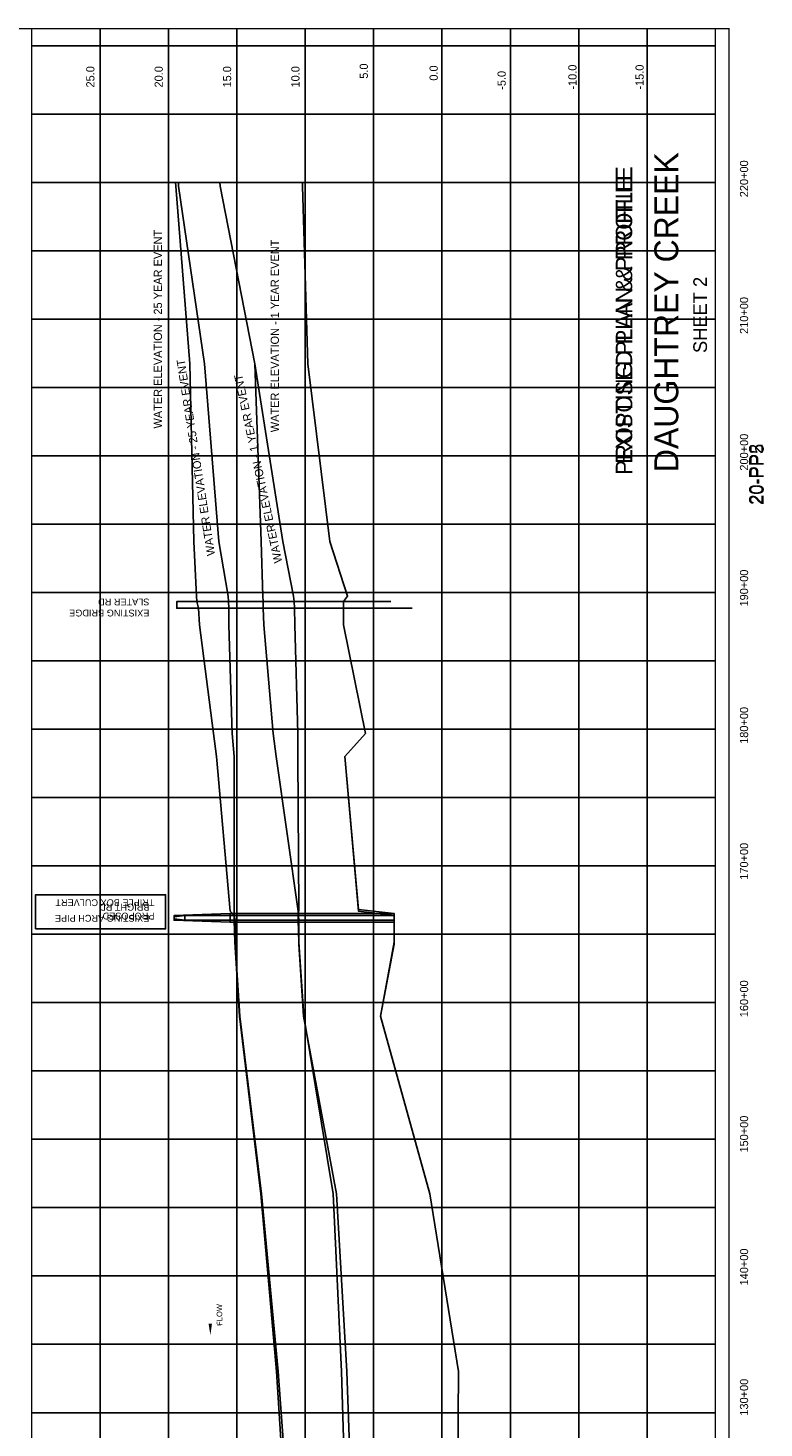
# Model space of a CAD drawing. Extents: x 219879 to 230599, y 860478 to 876488.
# Tile 3 of 3: x 225216 to 230599, y 866246 to 876488. Entities that reach past the tile are written whole.
import ezdxf
from ezdxf.enums import TextEntityAlignment as Align

# ---------------------------------------------------------------- set-up
doc = ezdxf.new("R2010")
doc.units = 0
doc.header["$LTSCALE"] = 800
doc.linetypes.add('DASHED', pattern=[0])
doc.linetypes.add('STREAM', pattern=[0])
doc.layers.get('0').update_dxf_attribs({"linetype": 'CONTINUOUS'})
for name, color, linetype in [('BORDER', 1, 'CONTINUOUS'), ('EXISTING', 7, 'CONTINUOUS'), ('GRID', 2, 'CONTINUOUS'), ('PROPOSED', 7, 'CONTINUOUS'), ('TEXT', 7, 'CONTINUOUS'), ('TRUNKS', 5, 'STREAM')]:
    doc.layers.add(name, color=color, linetype=linetype)

# ---------------------------------------------------------------- blocks, each defined once
blk = doc.blocks.new('FLARROW')
at = {"color": 0}
blk.add_lwpolyline([(-0.28, 0.019, 0, 0.05, 0), (-0.112, 0.019, 0, 0, -0.087559), (-0.012, 0.001, 0, 0, 0.245722), (0.075, 0.013, 0, 0, -0.309425), (0.212, 0.015, 0, 0, 0), (0.278, 0.013, 0, 0, 0)], format="xyseb", dxfattribs=at)
blk.add_text('FLOW', height=0.08, dxfattribs=at).set_placement((0.015, -0.157), align=Align.CENTER)

msp = doc.modelspace()

# ---------------------------------------------------------------- linework, layer by layer
at = {"layer": 'BORDER', "color": 0, "const_width": 10}
msp.add_lwpolyline([(230344, 860483), (230344, 876483), (219884, 876483), (219884, 860483)], close=True, dxfattribs=at)
for points in [[(225244, 860483), (225244, 876483)], [(230244, 860483), (230244, 876483)]]:
    msp.add_lwpolyline(points, dxfattribs=at)
at = {"layer": 'EXISTING', "color": 0}
for points in [[(227116, 865358), (227033, 866658), (226918, 867958), (226763, 869258), (226729, 869800), (226724, 869960), (226725, 869996), (226695, 870026), (226595, 871158), (226572, 871326), (226471, 872123), (226462, 872243), (226450, 872292), (226448, 872332), (226429, 872732), (226399, 874032), (226297, 875332), (226296, 875358)], [(226619, 875358), (226621, 875332), (226876, 874032), (226921, 872732), (226934, 872332), (226936, 872292), (226936, 872243), (226942, 872123), (227009, 871326), (227032, 871158), (227191, 870026), (227192, 869996), (227193, 869960), (227198, 869800), (227234, 869258), (227449, 867958), (227510, 866658), (227547, 865358)], [(226364, 869960), (226284, 869970), (226284, 869986), (226364, 869996)]]:
    msp.add_lwpolyline(points, dxfattribs=at)
at = {"layer": 'EXISTING', "color": 0, "linetype": 'DASHED'}
for points in [[(228354, 865358), (228364, 866658), (228154, 867958), (227794, 869258), (227894, 869800), (227894, 869960), (227894, 869996), (227634, 870026), (227534, 871158), (227684, 871326), (227524, 872123), (227524, 872243), (227524, 872292), (227554, 872332), (227424, 872732), (227264, 874032), (227224, 875332), (227223, 875358)], [(227871, 872292), (226304, 872292), (226304, 872243), (228027, 872243)]]:
    msp.add_lwpolyline(points, dxfattribs=at)
at = {"layer": 'EXISTING', "color": 0}
msp.add_lwpolyline([(227894, 869996), (226364, 869996), (226364, 869960), (227894, 869960)], close=True, dxfattribs=at)
at = {"layer": 'GRID', "color": 0}
for points in [[(225744, 860483), (225744, 876483)], [(226244, 860483), (226244, 876483)], [(226744, 860483), (226744, 876483)], [(227244, 860483), (227244, 876483)], [(227744, 860483), (227744, 876483)], [(228244, 860483), (228244, 876483)], [(228744, 860483), (228744, 876483)], [(229244, 860483), (229244, 876483)], [(229744, 860483), (229744, 876483)], [(230244, 876358), (225244, 876358)], [(230244, 875858), (225244, 875858)], [(230244, 875358), (225244, 875358)], [(230244, 874858), (225244, 874858)], [(230244, 874358), (225244, 874358)], [(230244, 873858), (225244, 873858)], [(230244, 873358), (225244, 873358)], [(230244, 872858), (225244, 872858)], [(230244, 872358), (225244, 872358)], [(230244, 871858), (225244, 871858)], [(230244, 871358), (225244, 871358)], [(230244, 870858), (225244, 870858)], [(230244, 870358), (225244, 870358)], [(230244, 869858), (225244, 869858)], [(230244, 869358), (225244, 869358)], [(230244, 868858), (225244, 868858)], [(230244, 868358), (225244, 868358)], [(230244, 867858), (225244, 867858)], [(230244, 867358), (225244, 867358)], [(230244, 866858), (225244, 866858)], [(230244, 866358), (225244, 866358)]]:
    msp.add_lwpolyline(points, dxfattribs=at)
at = {"layer": 'PROPOSED', "color": 0}
msp.add_line((226444, 872292), (226464, 872292), dxfattribs=at)
for points in [[(227142, 865358), (227046, 866658), (226924, 867958), (226765, 869258), (226731, 869786), (226731, 869946), (226725, 870010), (226725, 870040), (226724, 871158), (226710, 871326), (226686, 872123), (226685, 872243), (226683, 872292), (226681, 872332), (226613, 872732), (226506, 874032), (226318, 875332), (226316, 875358)], [(226619, 875358), (226621, 875332), (226876, 874032), (227079, 872732), (227159, 872332), (227163, 872292), (227165, 872243), (227167, 872123), (227189, 871326), (227190, 871158), (227196, 870040), (227195, 870010), (227196, 869946), (227197, 869786), (227231, 869258), (227472, 867958), (227547, 866658), (227595, 865358)], [(226694, 870010), (226284, 869995), (226284, 869961), (226694, 869946)]]:
    msp.add_lwpolyline(points, dxfattribs=at)
at = {"layer": 'PROPOSED', "color": 0, "linetype": 'DASHED'}
for points in [[(228354, 865358), (228364, 866658), (228154, 867958), (227794, 869258), (227894, 869786), (227894, 869946), (227894, 870010), (227634, 870040), (227534, 871158), (227684, 871326), (227524, 872123), (227524, 872243), (227524, 872292), (227554, 872332), (227424, 872732), (227264, 874032), (227224, 875332), (227223, 875358)], [(227871, 872292), (226304, 872292), (226304, 872243), (228027, 872243)]]:
    msp.add_lwpolyline(points, dxfattribs=at)
at = {"layer": 'PROPOSED', "color": 0}
for points in [[(225272, 869897), (226222, 869897), (226222, 870147), (225272, 870147)], [(227894, 870010), (226694, 870010), (226694, 869946), (227894, 869946)]]:
    msp.add_lwpolyline(points, close=True, dxfattribs=at)

# ---------------------------------------------------------------- block references
at = {"layer": 'TRUNKS', "color": 0, "xscale": 500, "yscale": 500, "zscale": 500, "rotation": 90.73477672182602}
msp.add_blockref('FLARROW', (226558, 867065), dxfattribs=at)

# ---------------------------------------------------------------- texts
at = {"layer": 'EXISTING', "color": 0}
for s, height, p in [('EXISTING PLAN & PROFILE', 120, (229635, 874348)), ('20-PP2', 100, (230590, 873223))]:
    msp.add_text(s, height=height, rotation=90, dxfattribs=at).set_placement(p, align=Align.CENTER)
for s, height, rotation, p in [('WATER ELEVATION - 25 YEAR EVENT', 60, 90, (226196, 873558)), ('WATER ELEVATION - 1 YEAR EVENT', 60, 90, (227051, 873531)), ('EXISTING ARCH PIPE', 50, 180, (226104, 870000)), ('BRIGHT RD', 50, 180, (226104, 870081))]:
    msp.add_text(s, height=height, rotation=rotation, dxfattribs=at).set_placement(p)
at = {"layer": 'PROPOSED', "color": 0}
for s, height, p in [('PROPOSED PLAN & PROFILE', 120, (229635, 874348)), ('20-PP5', 100, (230597, 873223))]:
    msp.add_text(s, height=height, rotation=90, dxfattribs=at).set_placement(p, align=Align.CENTER)
for s, height, rotation, p in [('WATER ELEVATION - 25 YEAR EVENT', 60, 98.845, (226585, 872632)), ('WATER ELEVATION - 1 YEAR EVENT', 60, 102.0622, (227076, 872581)), ('TRIPLE BOX CULVERT', 50, 180, (226141, 870114)), ('PROPOSED ', 50, 180, (226141, 870016))]:
    msp.add_text(s, height=height, rotation=rotation, dxfattribs=at).set_placement(p)
at = {"layer": 'TEXT', "color": 0}
for s, height, rotation, p in [('25.0', 60, 90, (225702, 876053)), ('20.0', 60, 90, (226202, 876053)), ('15.0', 60, 90, (226702, 876053)), ('10.0', 60, 90, (227202, 876053)), ('5.0', 60, 90, (227702, 876117)), ('0.0', 60, 90, (228213, 876103)), ('-5.0', 60, 90, (228710, 876036)), ('SLATER RD', 50, 180, (226104, 872314)), ('EXISTING BRIDGE', 50, 180, (226104, 872233))]:
    msp.add_text(s, height=height, rotation=rotation, dxfattribs=at).set_placement(p)
for s, height, p in [('-10.0', 60, (229228, 876129)), ('-15.0', 60, (229719, 876129)), ('DAUGHTREY CREEK', 175, (229972, 874409)), ('220+00', 60, (230483, 875385)), ('SHEET 2', 100, (230182, 874389)), ('210+00', 60, (230483, 874385)), ('200+00', 60, (230483, 873385)), ('190+00', 60, (230483, 872391)), ('180+00', 60, (230483, 871386)), ('170+00', 60, (230483, 870392)), ('160+00', 60, (230483, 869386)), ('150+00', 60, (230483, 868396)), ('140+00', 60, (230483, 867424)), ('130+00', 60, (230483, 866471))]:
    msp.add_text(s, height=height, rotation=90, dxfattribs=at).set_placement(p, align=Align.CENTER)

doc.saveas('drawing.dxf')
